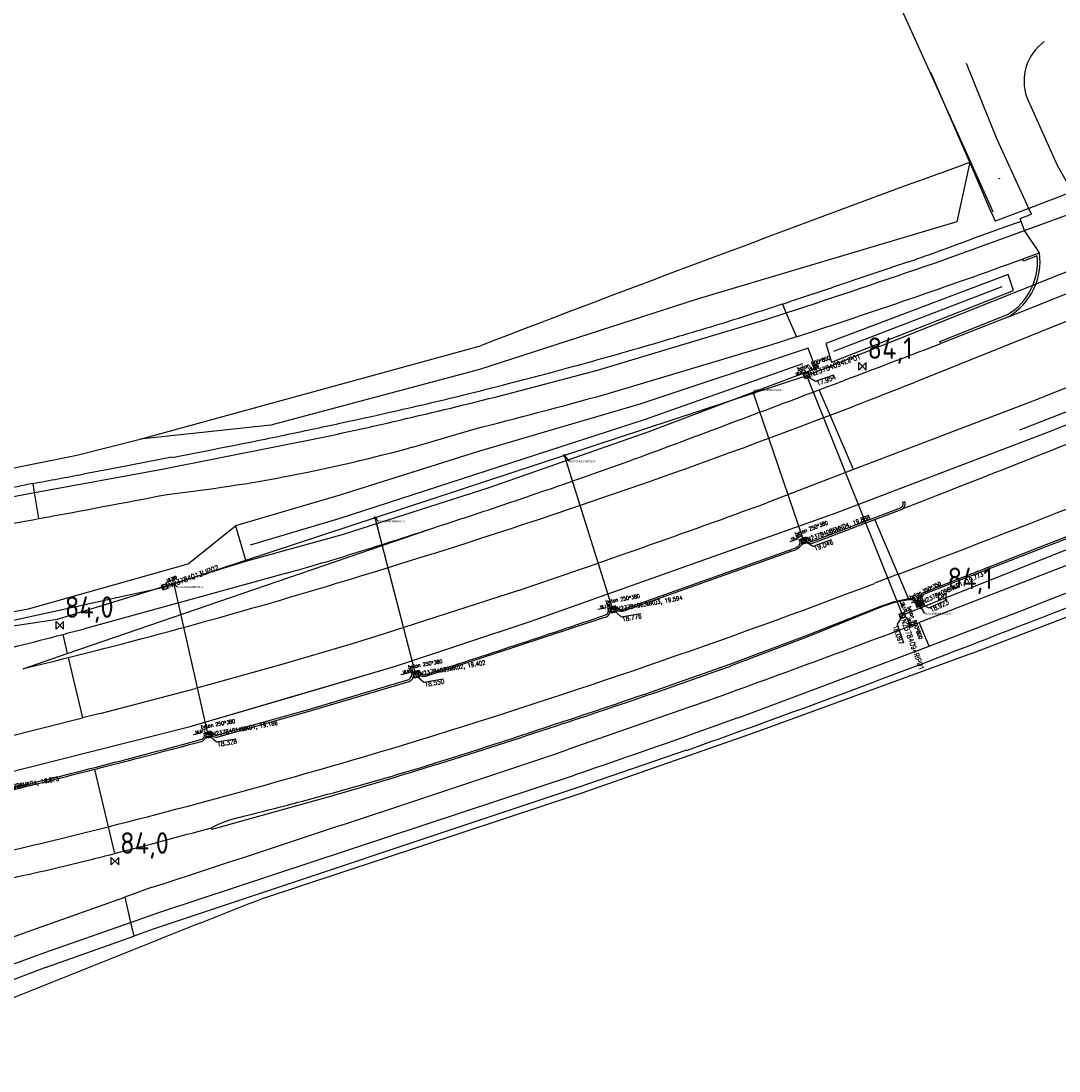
# Model space of a CAD drawing. Extents: x 145741 to 149421, y 457889 to 459999.
# Tile 64 of 84: x 148603 to 148724, y 459439 to 459562. Entities that reach past the tile are written whole.
import ezdxf
from ezdxf.enums import TextEntityAlignment as Align

# ---------------------------------------------------------------- set-up
doc = ezdxf.new("R2010")
doc.units = 0
doc.header["$LTSCALE"] = 4
doc.layers.get('0').update_dxf_attribs({"linetype": 'CONTINUOUS'})
doc.layers.add('alg_hulplijn_afstand', color=6, linetype='CONTINUOUS', plot=False)
for name, color, linetype in [('b_kal_riool__hwa_beton_300', 2, 'CONTINUOUS'), ('b_kal_riool__hwa_pvc_125', 2, 'CONTINUOUS'), ('b_kal_riool_hwa_bodemkolk_beton_250x380', 7, 'CONTINUOUS'), ('b_kal_riool_hwa_bodemkolk_beton_350x350', 7, 'CONTINUOUS'), ('b_kal_riool_hwa_bodemput_beton_400x400', 7, 'CONTINUOUS'), ('b_kal_riool_hwa_bodemput_beton_800x800', 7, 'CONTINUOUS'), ('b_rio_rwa_kolk_straat_beton @ 1', 3, 'CONTINUOUS'), ('b_rio_rwa_put_inspectie', 170, 'CONTINUOUS'), ('b_rio_txt_bob @ 1', 12, 'CONTINUOUS'), ('MC_MP_aansluit_nummer', 7, 'CONTINUOUS')]:
    doc.layers.add(name, color=color, linetype=linetype)
doc.styles.add('ISO', font='ISO')
doc.styles.add('MC', font='arial.ttf')
doc.styles.add('MUG_standaard', font='romans.shx', dxfattribs={"width": 0.85, "height": 2})
doc.styles.add('MUG_standaard_groot', font='romans.shx', dxfattribs={"width": 0.85, "height": 4})
doc.styles.get("Standard").update_dxf_attribs({"font": 'ISO'})
doc.linetypes.add('RASTER', pattern='A,0.25,-0.25,[150,BLOK.SHX,S=0.25,R=0,X=0,Y=0],-0.25,0.25', length=1)
doc.dimstyles.new('ISO-25', dxfattribs={"dimtxt": 2.5, "dimasz": 2.5, "dimexe": 1.25, "dimexo": 0.625, "dimtad": 1, "dimtxsty": 'Standard', "dimcen": 2.5, "dimadec": 0, "dimazin": 0, "dimtfac": 1, "dimtmove": 0, "dimatfit": 3, "dimfxl": 1, "dimarcsym": 0})

# ---------------------------------------------------------------- blocks, each defined once
blk = doc.blocks.new('kilometerpaal')
at = {"color": 0}
for p, q in [((-0.44, 0.44), (0.44, -0.44)), ((-0.44, -0.44), (-0.44, 0.44)), ((0.44, 0.44), (-0.44, -0.44)), ((0.44, -0.44), (0.44, 0.44))]:
    blk.add_line(p, q, dxfattribs=at)
at = {"color": 0, "style": 'ISO'}
blk.add_attdef('KILOMETERPAAL', (0.59, 0.87), '', height=2.5, dxfattribs=at)
blk = doc.blocks.new('b_rio_rwa_put_inspectie')
for points in [[(-1, 0, -0.414214), (0, 1), (-1, 1)], [(1, 1), (0, 1, -0.414214), (1, 0)]]:
    blk.add_hatch(color=256).paths.add_polyline_path(points)
h = blk.add_hatch(color=256)
h.paths.add_polyline_path([(-1, 0), (-1, -1), (0, -1, -0.414214)])
h.paths.add_polyline_path([(1, -1), (1, 0, -0.414214), (0, -1)])
for p, q in [((-1, 1), (1, 1)), ((-1, -1), (-1, 1)), ((0.74, 0.71), (1.37, 1.41)), ((1, 1), (1, -1)), ((1, -1), (-1, -1))]:
    blk.add_line(p, q)
blk.add_lwpolyline([(1.37, 1.41), (5.37, 1.41)])
blk.add_circle((0, 0), 1)
blk.add_point((0, 0))
blk.add_text('R', height=1).set_placement((0, 0), align=Align.MIDDLE_CENTER)
at = {"style": 'MUG_standaard', "width": 0.85}
blk.add_attdef('hoogte', (1.37, 1.51), '', height=1, dxfattribs=at)
blk.add_attdef('txt', text='', height=2, dxfattribs=at).set_placement((1.5, -0.01), align=Align.MIDDLE_LEFT)
blk = doc.blocks.new('b_kal_riool_hwa_bodemput_beton_800x800')
at = {"layer": 'b_kal_riool_hwa_bodemput_beton_800x800', "linetype": 'ByBlock', "lineweight": -2}
for p, q in [((-0.5, -0.5), (-0.5, 0.5)), ((-0.5, 0.5), (0, 0.5)), ((0, 0.5), (0.5, 0.5)), ((0, 0), (1.38, -1.73)), ((0.5, 0.5), (0.5, -0.5)), ((0.5, -0.5), (-0.5, -0.5))]:
    blk.add_line(p, q, dxfattribs=at)
blk.add_lwpolyline([(1.38, -1.73), (5.53, -1.77)], dxfattribs=at)
at = {"layer": 'b_kal_riool_hwa_bodemput_beton_800x800', "linetype": 'ByBlock', "lineweight": -2, "insert": (-1.35, 2.36), "char_height": 0.8, "attachment_point": 1, "style": 'MUG_standaard_groot'}
blk.add_mtext_dynamic_manual_height_columns('beton 800*800', width=8.7755, gutter_width=2.21, heights=[1.1], dxfattribs=at)
at = {"layer": 'b_kal_riool_hwa_bodemput_beton_800x800', "linetype": 'ByBlock', "lineweight": -2, "style": 'MUG_standaard', "width": 0.85}
blk.add_attdef('hoogte', (1.44, -2.79), '', height=1, dxfattribs=at)
blk = doc.blocks.new('b_rio_txt_bob')
at = {"layer": 'alg_hulplijn_afstand'}
blk.add_lwpolyline([(31.4, 0), (0, 0)], dxfattribs=at)
at = {"style": 'MUG_standaard', "width": 0.85}
blk.add_attdef('hoogte', (7.5, 2.5), '', height=10, dxfattribs=at)
blk.add_attdef('txt', text='', height=10, dxfattribs=at).set_placement((15.8, -15.8), align=Align.BOTTOM_CENTER)
blk = doc.blocks.new('b_rio_rwa_kolk_straat_beton')
for p, q in [((1.25, 1.25), (-1.25, 1.25)), ((-1.25, 1.25), (-1.25, -1.25)), ((-0.94, 0.63), (0.94, 0.63)), ((0.94, 0), (-0.94, 0)), ((1.25, -1.25), (1.25, 1.25)), ((-1.25, -1.25), (1.25, -1.25)), ((-0.94, -0.62), (0.94, -0.62))]:
    blk.add_line(p, q)
at = {"style": 'MUG_standaard', "width": 0.85}
blk.add_attdef('txt', text='', height=2, dxfattribs=at).set_placement((1.75, -0.01), align=Align.MIDDLE_LEFT)
blk = doc.blocks.new('b_kal_riool_hwa_bodemkolk_beton_350x350')
at = {"layer": 'b_kal_riool_hwa_bodemkolk_beton_350x350'}
blk.add_line((0, 0), (1.38, -1.73), dxfattribs=at)
blk.add_lwpolyline([(1.38, -1.73), (5.53, -1.77)], dxfattribs=at)
at = {"layer": 'b_kal_riool_hwa_bodemput_beton_400x400'}
for p, q in [((-0.5, 0.5), (0, 0.5)), ((-0.5, 0.5), (-0.5, -0.5)), ((0, 0.5), (0.5, 0.5)), ((0.5, 0.5), (0.5, -0.5)), ((0.5, -0.5), (-0.5, -0.5))]:
    blk.add_line(p, q, dxfattribs=at)
at = {"layer": 'b_kal_riool_hwa_bodemkolk_beton_350x350'}
note = blk.add_mtext_dynamic_manual_height_columns('beton ', width=0.8, gutter_width=2.21, heights=[1.1, 0], dxfattribs=dict(at, insert=(-1.35, 2.36), char_height=0.8, attachment_point=1, style='MUG_standaard_groot'))
for column, words in zip(note.columns.linked_columns, ['350*350']):
    column.text = words
at = {"layer": 'b_kal_riool_hwa_bodemkolk_beton_350x350', "style": 'MUG_standaard', "width": 0.85}
blk.add_attdef('hoogte', (1.44, -2.79), '', height=1, dxfattribs=at)
blk = doc.blocks.new('b_kal_riool_hwa_bodemkolk_beton_250x380')
at = {"layer": 'b_kal_riool_hwa_bodemkolk_beton_250x380', "linetype": 'ByBlock', "lineweight": -2}
for p, q in [((-0.5, -0.5), (-0.5, 0.5)), ((-0.5, 0.5), (0, 0.5)), ((0, 0.5), (0.5, 0.5)), ((0, 0), (1.38, -1.73)), ((0.5, 0.5), (0.5, -0.5)), ((0.5, -0.5), (-0.5, -0.5))]:
    blk.add_line(p, q, dxfattribs=at)
blk.add_lwpolyline([(1.38, -1.73), (5.53, -1.77)], dxfattribs=at)
at = {"layer": 'b_kal_riool_hwa_bodemkolk_beton_250x380', "linetype": 'ByBlock', "lineweight": -2, "insert": (-1.35, 2.36), "char_height": 0.8, "attachment_point": 1, "style": 'MUG_standaard_groot'}
blk.add_mtext_dynamic_manual_height_columns('beton 250*380', width=8.1296, gutter_width=6.45, heights=[1.1], dxfattribs=at)
at = {"layer": 'b_kal_riool_hwa_bodemkolk_beton_250x380', "linetype": 'ByBlock', "lineweight": -2, "style": 'MUG_standaard', "width": 0.85}
blk.add_attdef('hoogte', (1.44, -2.79), '', height=1, dxfattribs=at)
blk = doc.blocks.new('MC_MP_100')
at = {"color": 1}
for p, q in [((-0.1, 0), (0.1, 0)), ((0, -0.1), (0, 0.1))]:
    blk.add_line(p, q, dxfattribs=at)
blk.add_circle((0, 0), 0.5)
at = {"style": 'MC', "flags": 1}
for tag, p in [('$POINTNRA', (0.6, 2.5)), ('$POINTNR', (0.6, 1.3)), ('$DESCR', (0.6, 0.1)), ('$GROUP', (0.6, -1.1))]:
    blk.add_attdef(tag, p, '', height=1, dxfattribs=at)

msp = doc.modelspace()

# ---------------------------------------------------------------- linework, layer by layer
at = {"linetype": 'Continuous'}
for p, q in [((148705.31, 459564.41), (148713.66, 459545.93)), ((148710.23, 459544.14), (148713.77, 459545.44)), ((148713.77, 459545.44), (148712.25, 459538.5)), ((148713.66, 459545.93), (148716.47, 459539.7)), ((148716.28, 459539.63), (148713.77, 459545.44)), ((148768.74, 459544.42), (148707.41, 459519.81)), ((148725.71, 459541.99), (148720.64, 459540.06)), ((148720.64, 459540.06), (148716.74, 459538.57)), ((148720.17, 459537.47), (148729.16, 459540.77)), ((148720.95, 459539.39), (148720.64, 459540.06)), ((148716.47, 459539.7), (148716.28, 459539.63)), ((148716.28, 459539.63), (148716.74, 459538.57)), ((148719.64, 459538.89), (148720.95, 459539.39)), ((148719.77, 459538.54), (148719.64, 459538.89)), ((148712.25, 459538.5), (148682.01, 459529.47)), ((148718.94, 459538.24), (148714.06, 459536.51)), ((148719.77, 459538.54), (148718.94, 459538.24)), ((148719.42, 459537.2), (148720.17, 459537.47)), ((148720.17, 459537.47), (148719.77, 459538.54)), ((148721.89, 459534.88), (148720.17, 459537.47)), ((148709.65, 459533.69), (148719.42, 459537.2)), ((148706.65, 459533.84), (148698.07, 459530.94)), ((148718.27, 459527.43), (148735.58, 459534.3)), ((148719.94, 459534.16), (148721.89, 459534.88)), ((148720.04, 459533.9), (148719.94, 459534.16)), ((148721.63, 459534.54), (148720.04, 459533.9)), ((148723.06, 459514.04), (148773.15, 459534.32)), ((148718.26, 459532.34), (148697, 459524.3)), ((148718.88, 459530.5), (148718.26, 459532.34)), ((148698.07, 459530.94), (148697.64, 459530.79)), ((148697.67, 459522.14), (148718.88, 459530.5)), ((148682.01, 459529.47), (148656.62, 459521.26)), ((148692.39, 459527.87), (148691.94, 459528.91)), ((148693.57, 459525.1), (148692.39, 459527.87)), ((148710.29, 459524.53), (148718.16, 459527.67)), ((148746.54, 459527.73), (148721.61, 459517.78)), ((148670.39, 459521.21), (148689.51, 459526.93)), ((148718.27, 459527.43), (148710.4, 459524.29)), ((148627.15, 459515.91), (148656.73, 459524.04)), ((148671.22, 459518.36), (148690.2, 459524.02)), ((148697, 459524.3), (148697.35, 459523.18)), ((148710.4, 459524.29), (148710.29, 459524.53)), ((148694.95, 459523.76), (148675.33, 459517.23)), ((148695.44, 459522.4), (148694.95, 459523.76)), ((148697.35, 459523.18), (148697.67, 459522.14)), ((148695.8, 459521.4), (148695.44, 459522.4)), ((148656.62, 459521.26), (148632.32, 459514.76)), ((148662.88, 459519.2), (148670.39, 459521.21)), ((148676.3, 459513.99), (148695.8, 459521.4)), ((148697.49, 459515.95), (148696.23, 459518.9)), ((148721.61, 459517.78), (148700.22, 459509.59)), ((148675.33, 459517.23), (148656.62, 459511.73)), ((148617.07, 459513.13), (148627.15, 459515.91)), ((148700.22, 459509.59), (148697.49, 459515.95)), ((148632.32, 459514.76), (148617.07, 459513.13)), ((148648.85, 459512.22), (148655.85, 459514.29)), ((148609.7, 459511.29), (148617.07, 459513.13)), ((148619.64, 459509.65), (148639.17, 459513.55)), ((148657.75, 459507.52), (148676.3, 459513.99)), ((148698.19, 459504.57), (148723.06, 459514.04)), ((148656.62, 459511.73), (148640.36, 459506.62)), ((148592.81, 459507.91), (148609.7, 459511.29)), ((148620.76, 459511.03), (148614.6, 459509.86)), ((148604.76, 459506.92), (148619.64, 459509.65)), ((148614.6, 459509.86), (148610.42, 459509.07)), ((148700.22, 459509.59), (148690.12, 459505.72)), ((148604.59, 459507.99), (148603.7, 459507.82)), ((148604.76, 459506.92), (148604.59, 459507.99)), ((148593.53, 459504.85), (148604.76, 459506.92)), ((148605.24, 459503.88), (148604.76, 459506.92)), ((148640.77, 459502.06), (148657.75, 459507.52)), ((148640.36, 459506.62), (148628.18, 459503.03)), ((148705.96, 459505.8), (148706.18, 459505.86)), ((148706.18, 459505.86), (148706.24, 459505.54)), ((148680.36, 459498.22), (148698.19, 459504.57)), ((148695.49, 459501.25), (148705.68, 459505.14)), ((148702.7, 459503.79), (148705.9, 459505)), ((148695.56, 459501.07), (148702.7, 459503.79)), ((148705.44, 459497.4), (148702.7, 459503.79)), ((148708.48, 459495.29), (148729.5, 459503.52)), ((148729.56, 459503.3), (148708.55, 459495.09)), ((148739.2, 459503.95), (148709.8, 459492.49)), ((148608.58, 459488.15), (148650.83, 459502.66)), ((148622.67, 459498.61), (148628.18, 459503.03)), ((148628.18, 459503.03), (148629.38, 459498.92)), ((148629.38, 459498.92), (148640.77, 459502.06)), ((148693.89, 459501.41), (148694.71, 459501.74)), ((148694.14, 459501.37), (148694.61, 459501.55)), ((148673.76, 459493.44), (148693.06, 459500.32)), ((148673.86, 459493.27), (148693.08, 459500.11)), ((148604.06, 459493.34), (148622.67, 459498.61)), ((148607.43, 459492.17), (148629.38, 459498.92)), ((148662.54, 459491.87), (148680.36, 459498.22)), ((148634.14, 459497.52), (148610.59, 459491.04)), ((148705.44, 459497.4), (148702.67, 459496.34)), ((148706.64, 459494.58), (148705.44, 459497.4)), ((148661.16, 459495.48), (148645.41, 459490.41)), ((148704.98, 459494.22), (148706.62, 459494.58)), ((148706.62, 459494.58), (148706.64, 459494.58)), ((148706.64, 459494.58), (148707.18, 459494.59)), ((148713.99, 459488.15), (148733.14, 459495.51)), ((148596.54, 459492), (148604.06, 459493.34)), ((148671.57, 459493.41), (148672.46, 459493.75)), ((148671.81, 459492.81), (148671.87, 459493.37)), ((148671.87, 459493.37), (148672.33, 459493.54)), ((148694.63, 459490.2), (148703.39, 459493.67)), ((148703.6, 459493.65), (148694.78, 459490.05)), ((148703.39, 459493.67), (148704.98, 459494.22)), ((148705.11, 459494.15), (148703.6, 459493.65)), ((148706.67, 459494.41), (148705.11, 459494.15)), ((148707.1, 459494.39), (148706.67, 459494.41)), ((148708.45, 459493.82), (148707.61, 459493.53)), ((148707.7, 459493.7), (148708.24, 459493.89)), ((148596.88, 459490.56), (148607.43, 459492.17)), ((148650.35, 459485.5), (148671.25, 459492.37)), ((148709.8, 459492.49), (148707.86, 459491.75)), ((148646.83, 459486.67), (148662.54, 459491.87)), ((148709.04, 459489), (148707.86, 459491.75)), ((148608.05, 459490.38), (148608.58, 459488.15)), ((148645.41, 459490.41), (148641.79, 459489.28)), ((148685.8, 459486.9), (148694.63, 459490.2)), ((148694.78, 459490.05), (148685.86, 459486.69)), ((148641.79, 459489.28), (148633.57, 459486.88)), ((148686.78, 459480.66), (148709.04, 459489)), ((148603.42, 459486.38), (148608.58, 459488.15)), ((148608.69, 459487.68), (148610.34, 459480.65)), ((148713.99, 459488.15), (148688.74, 459478.94)), ((148633.57, 459486.88), (148623.51, 459484.06)), ((148634.86, 459483.15), (148646.83, 459486.67)), ((148648.71, 459485.92), (148649.58, 459486.2)), ((148648.95, 459485.77), (148649.41, 459485.95)), ((148636.7, 459481.61), (148648.38, 459485.11)), ((148636.76, 459481.41), (148648.44, 459484.9)), ((148612.41, 459481.16), (148623.51, 459484.06)), ((148622.9, 459479.63), (148634.86, 459483.15)), ((148612.41, 459481.16), (148610.34, 459480.65)), ((148626.1, 459478.66), (148636.7, 459481.61)), ((148626.18, 459478.43), (148636.76, 459481.41)), ((148681.76, 459482.12), (148666.91, 459476.94)), ((148601.24, 459478.36), (148610.34, 459480.65)), ((148611.83, 459476.83), (148622.9, 459479.63)), ((148624.55, 459478.87), (148625.32, 459479.13)), ((148624.78, 459478.8), (148625.24, 459478.93)), ((148688.74, 459478.94), (148668.44, 459471.81)), ((148600.76, 459474.03), (148611.83, 459476.83)), ((148680.76, 459476.86), (148668.22, 459472.55)), ((148611.76, 459474.64), (148613.33, 459467.95)), ((148619.36, 459457.98), (148667.7, 459473.98)), ((148668.22, 459472.55), (148618.58, 459456)), ((148639.2, 459471.47), (148625.44, 459467.64)), ((148668.44, 459471.81), (148631.3, 459459.55)), ((148613.33, 459467.95), (148614.07, 459464.82)), ((148625.44, 459467.64), (148625.37, 459467.83)), ((148580.91, 459457.39), (148603.52, 459462.28)), ((148618.36, 459460.85), (148615.27, 459459.74)), ((148605, 459456.08), (148615.27, 459459.74)), ((148615.27, 459459.74), (148615.96, 459456.79)), ((148615.96, 459456.79), (148619.36, 459457.98)), ((148605.95, 459453.28), (148615.96, 459456.79)), ((148615.96, 459456.79), (148616.34, 459455.2)), ((148588.12, 459449.99), (148605, 459456.08)), ((148618.58, 459456), (148616.34, 459455.2)), ((148606.05, 459451.52), (148616.34, 459455.2)), ((148589.29, 459447.17), (148605.95, 459453.28)), ((148606.05, 459451.52), (148597.12, 459448.13))]:
    msp.add_line(p, q, dxfattribs=at)
for p, q in [((148716.95, 459548.11), (148713.41, 459556.97)), ((148713.17, 459546.84), (148709.25, 459555.92)), ((148720.43, 459553), (148723.97, 459545.1)), ((148720.64, 459540.06), (148716.95, 459548.11)), ((148713.77, 459545.44), (148713.17, 459546.84)), ((148723.97, 459545.1), (148725.71, 459541.99)), ((148697.93, 459523.42), (148717.56, 459530.94)), ((148694.26, 459521.92), (148675.94, 459515.43)), ((148675.94, 459515.43), (148640.36, 459503.9)), ((148698.19, 459504.57), (148723.06, 459514.04)), ((148662.54, 459491.87), (148698.19, 459504.57)), ((148640.36, 459503.9), (148629.91, 459500.78)), ((148646.83, 459486.67), (148662.54, 459491.87)), ((148622.89, 459479.62), (148646.83, 459486.67)), ((148600.76, 459474.03), (148622.89, 459479.62))]:
    msp.add_line(p, q)
at = {"linetype": 'RASTER', "lineweight": -3}
msp.add_line((148749.61, 459526.03), (148719.57, 459514.18), dxfattribs=at)
at = {"linetype": 'Continuous'}
msp.add_circle((148717.21, 459543.54), 0.03, dxfattribs=at)
for centre, radius, start, end in [((148725.8, 459554.9), 5.7, 125.9746, 199.4477), ((147504.95, 462594.03), 3312.12, 291.57835, 292.51315)]:
    msp.add_arc(centre, radius, start, end)
for centre, radius, start, end in [((150203.41, 455487.21), 4322.99, 110.20639, 110.96389), ((148503.61, 460104.17), 605.42, 289.82992, 290.34111), ((148445.73, 460289.66), 803.73, 287.9609, 289.9487), ((148665.02, 459656.92), 129.93, 288.6894, 289.779), ((148714.55, 459533.81), 7.12, 300.4843, 5.8863), ((148714.53, 459533.85), 7.43, 300.2139, 7.9009), ((148350.56, 460570.7), 1097.42, 288.14845, 289.09944), ((148269.92, 460815.05), 1353.61, 288.16604, 288.42011), ((148515.25, 460067), 566.35, 287.786, 288.1789), ((148600.44, 459801.56), 287.58, 286.9984, 287.7778), ((148370.07, 460511.58), 1035.17, 287.97399, 288.14148), ((148502.89, 460121.13), 621.71, 286.45013, 286.98611), ((148501.93, 460124.25), 624.97, 285.97221, 286.45292), ((148474.85, 460199.29), 708.78, 287.68791, 287.97408), ((147199.14, 463478.17), 4232.85, 290.71267, 290.91787), ((148522.6, 460052.57), 550.37, 285.4545, 285.9571), ((148534.97, 460007.95), 504.07, 284.9298, 285.4512), ((144610.33, 469950.87), 11220.06, 291.408902, 291.642021), ((148506.46, 460114.17), 614.05, 284.47888, 284.94657), ((148523.98, 460049.57), 548.26, 282.128, 284.6753), ((148527.67, 460031.91), 529.1, 283.9016, 284.482), ((148412.42, 460261.35), 798.06, 290.92848, 291.69242), ((148569.86, 459860.94), 353, 283.2112, 283.9218), ((148481.31, 460204.4), 711.84, 284.19363, 285.47327), ((147202.1, 463470.75), 4224.87, 290.38777, 290.7108), ((148535.01, 460009.52), 505.61, 282.6801, 283.2077), ((147631.27, 462298.67), 3000.17, 290.97977, 291.9929), ((148502.91, 460153.33), 652.96, 282.18664, 282.65818), ((148405.41, 460279.26), 817.29, 286.90374, 290.93952), ((148384.38, 460702.27), 1214.55, 281.87593, 282.18554), ((148355.44, 460890.78), 1405.04, 281.08516, 281.29903), ((148555.86, 459887.23), 381.67, 281.3133, 281.864), ((148400.05, 460666.86), 1176.72, 280.81077, 281.0501), ((148599.21, 459692.7), 187.17, 280.9131, 285.3799), ((148366.66, 460370.83), 913.51, 288.60022, 289.65511), ((148098.02, 462247.26), 2785.72, 280.47735, 280.59925), ((148599.1, 459693.2), 187.69, 276.4622, 280.9167), ((148429.63, 460448.89), 957.03, 280.23979, 280.47982), ((147586.62, 462409.64), 3128.89, 291.02203, 291.91102), ((148285.49, 461242.38), 1767.66, 280.42156, 280.91565), ((148169.17, 460932.98), 1519.36, 288.89365, 290.05182), ((148705.51, 459505.6), 0.491, 290.7407, 23.3494), ((148705.59, 459505.58), 0.658, 298.0228, 355.8464), ((148364.34, 460383.55), 926.31, 288.01647, 288.48534), ((148294.97, 461194.46), 1718.82, 280.02666, 280.40002), ((148368.19, 460372.39), 914.51, 287.44678, 288.00324), ((148692.71, 459501.91), 1.63, 282.5981, 319.4058), ((148692.7, 459501.9), 1.83, 281.9856, 321.5446), ((148693.54, 459501.09), 0.467, 328.6805, 42.7407), ((148693.59, 459501.07), 0.621, 329.8421, 28.4618), ((148695.3, 459501.75), 0.725, 196.3192, 290.5989), ((148695.35, 459501.9), 0.663, 194.0417, 281.4571), ((148568.44, 459735.09), 246.48, 285.4575, 287.4541), ((147868.95, 461681.46), 2349.5, 290.99892, 291.79917), ((148447.04, 460132.2), 664.49, 284.07901, 287.15575), ((148396.03, 460300.68), 860.82, 287.14523, 290.86831), ((148706.7, 459493.71), 1, 359.1735, 61.2674), ((148708.71, 459494.62), 0.705, 108.9552, 171.4738), ((148709.81, 459494.75), 1.79, 180.8273, 208.6936), ((148708.71, 459494.59), 0.521, 107.8323, 171.5972), ((148710.1, 459494.78), 1.9, 183.3035, 210.1198), ((148671.13, 459493.14), 0.521, 289.4081, 31.8919), ((148672.95, 459493.75), 0.649, 198.4134, 250.0091), ((148672.98, 459493.82), 0.528, 187.9808, 250.9924), ((148673.11, 459494.75), 1.46, 257.8359, 296.1917), ((148706.28, 459493.32), 1.35, 8.9253, 52.3907), ((148265.53, 460684.05), 1258.61, 287.80145, 288.80782), ((148670.97, 459493.29), 0.964, 286.3973, 330.1501), ((148673.12, 459494.74), 1.65, 256.3515, 296.6624), ((148385.47, 460352.88), 890.76, 284.47033, 284.63926), ((148056.13, 461217.71), 1844.9, 289.82277, 290.68657), ((148394.58, 460318.31), 855.02, 283.73232, 284.4582), ((148455.06, 460099.64), 630.95, 283.60043, 284.09257), ((148231.18, 460740.31), 1341.06, 289.58753, 290.96013), ((148650.11, 459486.2), 0.743, 199.5494, 289.275), ((148650.11, 459486.2), 0.533, 179.65, 292.2176), ((148430.54, 460198.18), 755.7, 288.18521, 289.74192), ((148441.87, 460164.42), 720.32, 288.1661, 289.79962), ((148648.03, 459485.72), 0.704, 299.3833, 16.6507), ((148648.19, 459485.63), 0.769, 288.6436, 10.483), ((148449.46, 460125.07), 680.57, 286.1878, 288.5916), ((148425.44, 460194.57), 753.88, 287.37084, 288.63911), ((148261.44, 460665.39), 1258.76, 288.82861, 289.74908), ((148623.99, 459478.69), 0.589, 286.1087, 17.9771), ((148623.98, 459478.68), 0.811, 286.3791, 8.5961), ((148625.95, 459479.13), 0.731, 195.3151, 288.1201), ((148625.96, 459479.31), 0.664, 196.156, 282.779), ((148419.38, 460227.91), 777.24, 283.52764, 285.27607), ((148314.68, 460634.22), 1197.03, 284.36991, 284.98574), ((148420.43, 460229.74), 785.84, 284.21001, 286.97012), ((146616, 465584.2), 6442.43, 288.107966, 288.562849), ((148521.71, 459899.67), 443.7, 283.9389, 286.8754), ((148314.23, 460638.07), 1200.86, 283.82743, 284.34498), ((148632.26, 459454.3), 15.18, 103.9846, 116.987), ((148420.33, 460229.94), 786.05, 282.89531, 284.2137), ((148403.8, 460277.53), 839.47, 284.50581, 285.304), ((148559.14, 459668.39), 210.83, 282.1506, 284.293), ((148438.55, 460142.65), 700.19, 284.27463, 284.51785), ((149632.63, 456904.03), 2744.69, 111.39674, 111.95435), ((149091.79, 458227.68), 1314.84, 111.66027, 112.83653)]:
    msp.add_arc(centre, radius, start, end, dxfattribs=at)
at = {"layer": 'b_kal_riool__hwa_beton_300'}
for points in [[(148759.8, 459546.52, 20.5), (148694.75, 459520.54, 0.35)], [(148694.75, 459520.54, 0.35), (148619.68, 459495.81, 18.78)], [(148694.87, 459520.28, 19.63), (148705.92, 459492.62, 0.35)], [(148776.03, 459520.56, 20.48), (148705.92, 459492.62, 0.35)], [(148619.68, 459495.81, 18.78), (148553.35, 459481.27, 18.07)]]:
    msp.add_polyline3d(points, dxfattribs=at)
for p in [(148694.45, 459520.44, 19.63), (148694.87, 459520.28, 19.63), (148701.33, 459504.02, 20.03), (148619.68, 459495.81, 18.78), (148620.29, 459496.04, 18.79), (148705.76, 459492.92, 19.88), (148705.79, 459492.86, 19.87)]:
    msp.add_point(p, dxfattribs=at)
at = {"layer": 'b_kal_riool__hwa_pvc_125'}
for points in [[(148694.4, 459501.4, 19.9), (148688.56, 459518.5, 19.55)], [(148672.13, 459493.4, 19.63), (148666.52, 459511.24, 19.4)], [(148649.16, 459485.81, 19.38), (148644.48, 459503.98, 19.06)], [(148624.97, 459478.83, 19.14), (148621.02, 459496.25, 18.45)], [(148707.99, 459493.84, 19.75), (148708.09, 459493.48, 0.98)]]:
    msp.add_polyline3d(points, dxfattribs=at)
for p in [(148688.58, 459518.42, 19.55), (148666.87, 459510.12, 19.41), (148644.71, 459503.11, 19.08), (148694.4, 459501.4, 19.9), (148621.02, 459496.25, 18.45), (148672.13, 459493.4, 19.63), (148707.99, 459493.84, 19.75), (148708.09, 459493.48, 0.98), (148649.16, 459485.81, 19.38), (148624.97, 459478.83, 19.14)]:
    msp.add_point(p, dxfattribs=at)

# ---------------------------------------------------------------- block references
for p, values in [((148701.27, 459521.64), {'KILOMETERPAAL': '84,1'}), ((148710.6, 459494.8), {'KILOMETERPAAL': '84,1'}), ((148607.7, 459491.44), {'KILOMETERPAAL': '84,0'}), ((148614.14, 459463.93), {'KILOMETERPAAL': '84,0'})]:
    msp.add_blockref('kilometerpaal', p).add_auto_attribs(values)
at = {"layer": 'b_kal_riool_hwa_bodemkolk_beton_250x380'}
for p, xscale, yscale, zscale, rotation, values in [((148694.47, 459501.3, 19.05), 0.5500000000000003, 0.5500000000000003, 0.5500000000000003, 20, {'hoogte': '19.046'}), ((148672.24, 459493.24, 18.78), 0.55, 0.55, 0.55, 10, {'hoogte': '18.776'}), ((148649.22, 459485.63, 18.55), 0.55, 0.55, 0.55, 10, {'hoogte': '18.550'}), ((148625.06, 459478.64, 18.33), 0.55, 0.55, 0.55, 10, {'hoogte': '18.328'})]:
    msp.add_blockref('b_kal_riool_hwa_bodemkolk_beton_250x380', p, dxfattribs=dict(at, xscale=xscale, yscale=yscale, zscale=zscale, rotation=rotation)).add_auto_attribs(values)
at = {"layer": 'b_kal_riool_hwa_bodemkolk_beton_350x350', "xscale": 0.55, "yscale": 0.55, "zscale": 0.55, "rotation": 25}
msp.add_blockref('b_kal_riool_hwa_bodemkolk_beton_350x350', (148707.92, 459494.01, 18.92), dxfattribs=at).add_auto_attribs({'hoogte': '18.923'})
at = {"layer": 'b_kal_riool_hwa_bodemput_beton_800x800'}
for p, xscale, yscale, zscale, rotation, values in [((148694.75, 459520.54, 17.95), 0.5500000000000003, 0.5500000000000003, 0.5500000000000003, 20, {'hoogte': '17.954'}), ((148705.94, 459492.59, 18.1), 0.55, 0.55, 0.55, 290, {'hoogte': '18.097'})]:
    msp.add_blockref('b_kal_riool_hwa_bodemput_beton_800x800', p, dxfattribs=dict(at, xscale=xscale, yscale=yscale, zscale=zscale, rotation=rotation)).add_auto_attribs(values)
at = {"layer": 'b_rio_rwa_kolk_straat_beton @ 1'}
for p, xscale, yscale, zscale, rotation, values in [((148694.44, 459501.29, 19.89), 0.25, 0.25, 0.25, 20, {'txt': 'N23784086MK04, 19.888'}), ((148707.92, 459494.01, 19.77), 0.25, 0.25, 0.25, 25, {'txt': 'N23784098RK01, 19.773'}), ((148672.22, 459493.25, 19.59), 0.2499999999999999, 0.2499999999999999, 0.2499999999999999, 10, {'txt': 'N23784063MK03, 19.594'}), ((148649.25, 459485.69, 19.4), 0.2499999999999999, 0.2499999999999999, 0.2499999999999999, 10, {'txt': 'N23784039MK02, 19.402'}), ((148625.03, 459478.66, 19.17), 0.2499999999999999, 0.2499999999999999, 0.2499999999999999, 10, {'txt': 'N23784014MK01, 19.166'}), ((148599.52, 459472.15, 18.87), 0.2499999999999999, 0.2499999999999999, 0.2499999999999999, 10, {'txt': 'N23783988MK04, 18.873'})]:
    msp.add_blockref('b_rio_rwa_kolk_straat_beton', p, dxfattribs=dict(at, xscale=xscale, yscale=yscale, zscale=zscale, rotation=rotation)).add_auto_attribs(values)
at = {"layer": 'b_rio_rwa_put_inspectie', "xscale": 0.3, "yscale": 0.3, "zscale": 0.3}
for p, rotation, values in [((148694.78, 459520.57, 19.63), 20, {'hoogte': '19.628', 'txt': 'N23784094LIP01'}), ((148619.95, 459495.93, 18.76), 20, {'hoogte': '18.760', 'txt': 'N23784013LIP02'}), ((148705.91, 459492.57, 19.84), 290, {'hoogte': '19.842', 'txt': 'N23784094RIP01'})]:
    msp.add_blockref('b_rio_rwa_put_inspectie', p, dxfattribs=dict(at, rotation=rotation)).add_auto_attribs(values)
at = {"layer": 'b_rio_txt_bob @ 1'}
ref = msp.add_blockref('b_rio_txt_bob', (148693.29, 459520.42, 18.07), dxfattribs=dict(at, xscale=0.03, yscale=0.03, zscale=0.03, rotation=20))
ref.add_attrib('hoogte', '18.073', (148693.48, 459520.57, 18.07), dxfattribs={"layer": '0', "height": 0.3, "rotation": 20, "style": 'MUG_standaard', "width": 0.85})
ref = msp.add_blockref('b_rio_txt_bob', (148692.79, 459501.18, 19.3), dxfattribs=dict(at, xscale=0.03, yscale=0.03, zscale=0.03, rotation=20))
ref.add_attrib('hoogte', '19.304', (148692.97, 459501.32, 19.3), dxfattribs={"layer": '0', "height": 0.3, "rotation": 20, "style": 'MUG_standaard', "width": 0.85})
ref = msp.add_blockref('b_rio_txt_bob', (148706.96, 459494.01, 18.9), dxfattribs=dict(at, xscale=0.03, yscale=0.03, zscale=0.03, rotation=25))
ref.add_attrib('hoogte', '18.902', (148707.13, 459494.17, 18.9), dxfattribs={"layer": '0', "height": 0.3, "rotation": 25, "style": 'MUG_standaard', "width": 0.85})
ref = msp.add_blockref('b_rio_txt_bob', (148670.43, 459493.29, 19.14), dxfattribs=dict(at, xscale=0.02999999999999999, yscale=0.02999999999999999, zscale=0.02999999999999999, rotation=10))
ref.add_attrib('hoogte', '19.139', (148670.64, 459493.4, 19.14), dxfattribs={"layer": '0', "height": 0.3, "rotation": 10, "style": 'MUG_standaard', "width": 0.85})
ref = msp.add_blockref('b_rio_txt_bob', (148705.64, 459494.3, 18.13), dxfattribs=dict(at, xscale=0.03, yscale=0.03, zscale=0.03, rotation=290))
ref.add_attrib('hoogte', '18.132', (148705.79, 459494.11, 18.13), dxfattribs={"layer": '0', "height": 0.3, "rotation": 290, "style": 'MUG_standaard', "width": 0.85})
ref = msp.add_blockref('b_rio_txt_bob', (148647.44, 459485.68, 18.93), dxfattribs=dict(at, xscale=0.02999999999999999, yscale=0.02999999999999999, zscale=0.02999999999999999, rotation=10))
ref.add_attrib('hoogte', '18.926', (148647.65, 459485.8, 18.93), dxfattribs={"layer": '0', "height": 0.3, "rotation": 10, "style": 'MUG_standaard', "width": 0.85})
ref = msp.add_blockref('b_rio_txt_bob', (148623.26, 459478.68, 18.68), dxfattribs=dict(at, xscale=0.02999999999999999, yscale=0.02999999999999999, zscale=0.02999999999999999, rotation=10))
ref.add_attrib('hoogte', '18.677', (148623.47, 459478.79, 18.68), dxfattribs={"layer": '0', "height": 0.3, "rotation": 10, "style": 'MUG_standaard', "width": 0.85})
at = {"layer": 'MC_MP_aansluit_nummer', "xscale": 0.25, "yscale": 0.25, "zscale": 0.25}
for p in [(148688.56, 459518.5, 19.55), (148666.52, 459511.24, 19.4), (148644.48, 459503.98, 19.06), (148621.02, 459496.25, 18.45), (148708.09, 459493.48, 0.98)]:
    msp.add_blockref('MC_MP_100', p, dxfattribs=at)

# ---------------------------------------------------------------- texts
at = {"layer": 'MC_MP_aansluit_nummer', "char_height": 0.25, "attachment_point": 4, "style": 'MC'}
for s, insert in [('N23784086MK04.A', (148688.78, 459518.87, 19.55)), ('N23784063MK03.A', (148667.07, 459510.57, 19.41)), ('N23784039MK02.A', (148644.91, 459503.56, 19.08)), ('N23784014MK01.A', (148621.39, 459495.91, 18.85)), ('N23784098RK01.A', (148708.56, 459492.8, 19.91))]:
    msp.add_mtext(s, dxfattribs=dict(at, insert=insert))

# ---------------------------------------------------------------- leaders
at = {"layer": 'MC_MP_aansluit_nummer', "annotation_type": 0, "has_hookline": 1, "hookline_direction": 0}
for points, text_width in [([(148688.56, 459518.5, 19.55), (148688.73, 459518.87, 19.55)], 3.02), ([(148666.52, 459511.24, 19.41), (148667.02, 459510.57, 19.41)], 3.02), ([(148644.48, 459503.98, 19.08), (148644.86, 459503.56, 19.08)], 3.02), ([(148621.02, 459496.25, 18.85), (148621.34, 459495.91, 18.85)], 3.02), ([(148708.09, 459493.48, 19.91), (148708.51, 459492.8, 19.91)], 2.98)]:
    msp.add_leader(points, dimstyle='ISO-25', override={"dimtxt": 0.25, "dimasz": 0, "dimgap": 0.05, "dimtad": 0, "dimtxsty": 'MC'}, dxfattribs=dict(at, text_width=text_width))

doc.saveas('drawing.dxf')
